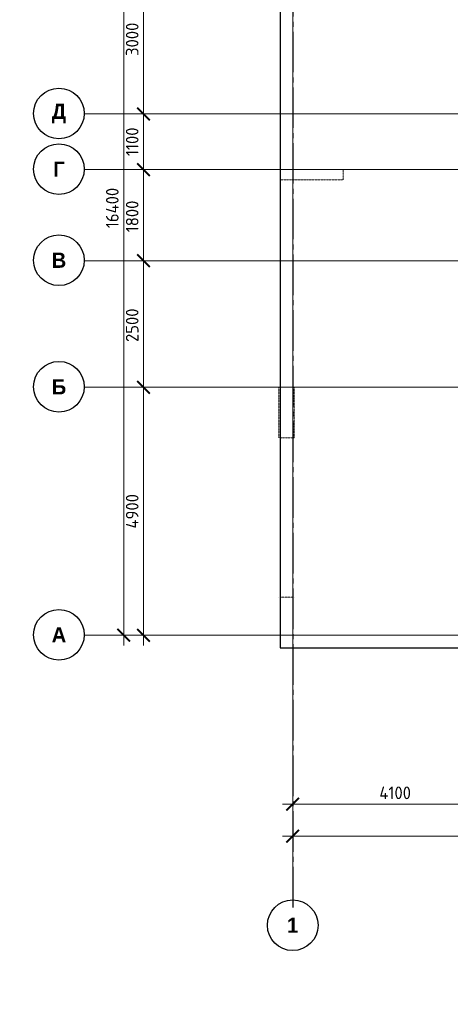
# Model space of a CAD drawing. Header units: millimetres. Extents: x -42044588 to 856694, y -806701 to 941911.
# Tile 192 of 256: x -106764 to -98252, y -289658 to -270205. Entities that reach past the tile are written whole.
import ezdxf

# ---------------------------------------------------------------- set-up
doc = ezdxf.new("R2010")
doc.units = ezdxf.units.MM
for name, pattern in [('______5', [1100, 800, -100, 100, -100]), ('DASHED', [7, 5, -2, 0]), ('осевая', [50.8, 31.75, -6.35, 6.35, -6.35])]:
    doc.linetypes.add(name, pattern=pattern)
doc.layers.add('Колонна_ бетон', color=7, linetype='Continuous', lineweight=50, true_color=0xb4b496)
for name, color, linetype, lineweight in [('Оси', 40, '______5', 18), ('Перекрытие ж_бетон', 1, 'Continuous', 30), ('РАЗМЕРЫ', 1, 'Continuous', 9)]:
    doc.layers.add(name, color=color, linetype=linetype, lineweight=lineweight)
doc.styles.add('Century Gothic', font='GOTHIC.TTF')
doc.styles.add('GOST-2.304_Type-B', font='GOST_Common.ttf')
doc.styles.add('ГОСТ', font='GOST_Common.ttf')
doc.dimstyles.new('СПДС', dxfattribs={"dimscale": 100, "dimtxt": 2.5, "dimasz": 2, "dimexe": 1.25, "dimexo": 0, "dimtad": 1, "dimdec": 0, "dimrnd": 5, "dimtxsty": 'GOST-2.304_Type-B', "dimblk": 'ARCHTICK', "dimcen": 2.5, "dimdle": 2, "dimclrd": 1, "dimclre": 1, "dimclrt": 1, "dimadec": 0, "dimazin": 2, "dimtfac": 0.75, "dimtdec": 0, "dimtmove": 1, "dimatfit": 3, "dimfxl": 0, "dimtolj": 1, "dimarcsym": 0})

# ---------------------------------------------------------------- blocks, each defined once
blk = doc.blocks.new('_ArchTick')
at = {"color": 0, "linetype": 'ByBlock', "const_width": 0.15}
blk.add_lwpolyline([(-0.5, -0.5), (0.5, 0.5)], dxfattribs=at)
blk = doc.blocks.new('*D6709')
at = {"color": 1, "lineweight": -2, "transparency": 16777216}
for p, q in [((-89046, -342901), (-89046, -326101)), ((-89266, -326301), (-88921, -326301)), ((-89046, -342701), (-89171, -342701))]:
    blk.add_line(p, q, dxfattribs=at)
at = {"layer": 'DEFPOINTS', "color": 0, "transparency": 16777216}
for p in [(-89266, -326301), (-89046, -326301), (-89046, -342701)]:
    blk.add_point(p, dxfattribs=at)
at = {"color": 1, "lineweight": -2, "transparency": 16777216, "xscale": 250, "yscale": 250, "zscale": 250}
for p, rotation in [((-89046, -326301), 90), ((-89046, -342701), 270)]:
    blk.add_blockref('_ArchTick', p, dxfattribs=dict(at, rotation=rotation))
at = {"color": 1, "transparency": 16777216, "insert": (-89271, -334259), "char_height": 250, "width": 104166.67, "attachment_point": 5, "rotation": 90, "style": 'GOST-2.304_Type-B'}
blk.add_mtext('\\A1;16400', dxfattribs=at)
blk = doc.blocks.new('*D6710')
at = {"color": 1, "lineweight": -2, "transparency": 16777216}
for p, q in [((-85705, -346670), (-85705, -346545)), ((-38905, -346670), (-38905, -346545)), ((-85905, -346670), (-38705, -346670))]:
    blk.add_line(p, q, dxfattribs=at)
at = {"layer": 'DEFPOINTS', "color": 0, "transparency": 16777216}
for p in [(-85705, -346670), (-38905, -346670), (-38905, -346670)]:
    blk.add_point(p, dxfattribs=at)
at = {"color": 1, "lineweight": -2, "transparency": 16777216, "xscale": 250, "yscale": 250, "zscale": 250, "rotation": 180}
blk.add_blockref('_ArchTick', (-85705, -346670), dxfattribs=at)
at = {"color": 1, "lineweight": -2, "transparency": 16777216, "xscale": 250, "yscale": 250, "zscale": 250}
blk.add_blockref('_ArchTick', (-38905, -346670), dxfattribs=at)
at = {"color": 1, "transparency": 16777216, "insert": (-67487, -346445), "char_height": 250, "width": 104166.67, "attachment_point": 5, "style": 'GOST-2.304_Type-B'}
blk.add_mtext('\\A1;46800', dxfattribs=at)
blk = doc.blocks.new('NSY101')
at = {"color": 0, "linetype": 'ByBlock', "lineweight": -2}
blk.add_circle((0, 0), 50, dxfattribs=at)
blk = doc.blocks.new('СЛОЖНЫЙ_ОБЪЕКТ_23')
at = {"layer": 'Оси', "color": 16, "linetype": 'Continuous', "lineweight": 25, "transparency": 33554687, "xscale": 9.999999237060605, "yscale": 9.999999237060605, "zscale": 9.999999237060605}
blk.add_blockref('NSY101', (-12319, -19997), dxfattribs=at)
at = {"layer": 'Оси', "color": 16, "linetype": 'Continuous', "lineweight": 25, "transparency": 33554687, "insert": (-12319, -19997), "char_height": 300, "width": 460, "attachment_point": 5, "style": 'Century Gothic'}
blk.add_mtext('\\A1;{\\fCentury Gothic|i0|b1;\\H300.000000;\\W1.000000;\\C16;А}\\P', dxfattribs=at)
blk = doc.blocks.new('СЛОЖНЫЙ_ОБЪЕКТ_24')
at = {"layer": 'Оси', "color": 16, "linetype": 'Continuous', "lineweight": 25, "transparency": 33554687, "xscale": 9.999999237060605, "yscale": 9.999999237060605, "zscale": 9.999999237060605}
blk.add_blockref('NSY101', (-12319, -15097), dxfattribs=at)
at = {"layer": 'Оси', "color": 16, "linetype": 'Continuous', "lineweight": 25, "transparency": 33554687, "insert": (-12319, -15097), "char_height": 300, "width": 390, "attachment_point": 5, "style": 'Century Gothic'}
blk.add_mtext('\\A1;{\\fCentury Gothic|i0|b1;\\H300.000000;\\W1.000000;\\C16;Б}\\P', dxfattribs=at)
blk = doc.blocks.new('СЛОЖНЫЙ_ОБЪЕКТ_25')
at = {"layer": 'Оси', "color": 16, "linetype": 'Continuous', "lineweight": 25, "transparency": 33554687, "xscale": 9.999999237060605, "yscale": 9.999999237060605, "zscale": 9.999999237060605}
blk.add_blockref('NSY101', (-12319, -12597), dxfattribs=at)
at = {"layer": 'Оси', "color": 16, "linetype": 'Continuous', "lineweight": 25, "transparency": 33554687, "insert": (-12319, -12597), "char_height": 300, "width": 390, "attachment_point": 5, "style": 'Century Gothic'}
blk.add_mtext('\\A1;{\\fCentury Gothic|i0|b1;\\H300.000000;\\W1.000000;\\C16;В}\\P', dxfattribs=at)
blk = doc.blocks.new('СЛОЖНЫЙ_ОБЪЕКТ_26')
at = {"layer": 'Оси', "color": 16, "linetype": 'Continuous', "lineweight": 25, "transparency": 33554687, "xscale": 9.999999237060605, "yscale": 9.999999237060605, "zscale": 9.999999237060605}
blk.add_blockref('NSY101', (-12319, -10797), dxfattribs=at)
at = {"layer": 'Оси', "color": 16, "linetype": 'Continuous', "lineweight": 25, "transparency": 33554687, "insert": (-12319, -10797), "char_height": 300, "width": 345, "attachment_point": 5, "style": 'Century Gothic'}
blk.add_mtext('\\A1;{\\fCentury Gothic|i0|b1;\\H300.000000;\\W1.000000;\\C16;Г}\\P', dxfattribs=at)
blk = doc.blocks.new('СЛОЖНЫЙ_ОБЪЕКТ_27')
at = {"layer": 'Оси', "color": 16, "linetype": 'Continuous', "lineweight": 25, "transparency": 33554687, "xscale": 9.999999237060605, "yscale": 9.999999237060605, "zscale": 9.999999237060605}
blk.add_blockref('NSY101', (-12319, -9697), dxfattribs=at)
at = {"layer": 'Оси', "color": 16, "linetype": 'Continuous', "lineweight": 25, "transparency": 33554687, "insert": (-12319, -9697), "char_height": 300, "width": 470, "attachment_point": 5, "style": 'Century Gothic'}
blk.add_mtext('\\A1;{\\fCentury Gothic|i0|b1;\\H300.000000;\\W1.000000;\\C16;Д}\\P', dxfattribs=at)
blk = doc.blocks.new('СЛОЖНЫЙ_ОБЪЕКТ_46')
at = {"layer": 'Оси', "color": 16, "linetype": 'Continuous', "lineweight": 25, "transparency": 33554687, "xscale": 9.999999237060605, "yscale": 9.999999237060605, "zscale": 9.999999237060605}
blk.add_blockref('NSY101', (5263, -43009), dxfattribs=at)
at = {"layer": 'Оси', "color": 16, "linetype": 'Continuous', "lineweight": 25, "transparency": 33554687, "insert": (5263, -43009), "char_height": 300, "width": 385, "attachment_point": 5, "style": 'Century Gothic'}
blk.add_mtext('\\A1;{\\fCentury Gothic|i0|b1;\\H300.000000;\\W1.000000;\\C16;1}\\P', dxfattribs=at)
blk = doc.blocks.new('*D6711')
at = {"color": 1, "lineweight": -2, "transparency": 16777216}
for p, q in [((-88653, -342901), (-88653, -337601)), ((-88653, -337801), (-88778, -337801)), ((-88653, -342701), (-88778, -342701))]:
    blk.add_line(p, q, dxfattribs=at)
at = {"layer": 'DEFPOINTS', "color": 0, "transparency": 16777216}
for p in [(-88653, -337801), (-88653, -337801), (-88653, -342701)]:
    blk.add_point(p, dxfattribs=at)
at = {"color": 1, "lineweight": -2, "transparency": 16777216, "xscale": 250, "yscale": 250, "zscale": 250}
for p, rotation in [((-88653, -337801), 90), ((-88653, -342701), 270)]:
    blk.add_blockref('_ArchTick', p, dxfattribs=dict(at, rotation=rotation))
at = {"color": 1, "transparency": 16777216, "insert": (-88878, -340251), "char_height": 250, "width": 83333.33, "attachment_point": 5, "rotation": 90, "style": 'GOST-2.304_Type-B'}
blk.add_mtext('\\A1;4900', dxfattribs=at)
blk = doc.blocks.new('*D6712')
at = {"color": 1, "lineweight": -2, "transparency": 16777216}
for p, q in [((-88653, -338001), (-88653, -335101)), ((-88653, -335301), (-88778, -335301)), ((-88653, -337801), (-88778, -337801))]:
    blk.add_line(p, q, dxfattribs=at)
at = {"layer": 'DEFPOINTS', "color": 0, "transparency": 16777216}
for p in [(-88653, -335301), (-88653, -335301), (-88653, -337801)]:
    blk.add_point(p, dxfattribs=at)
at = {"color": 1, "lineweight": -2, "transparency": 16777216, "xscale": 250, "yscale": 250, "zscale": 250}
for p, rotation in [((-88653, -335301), 90), ((-88653, -337801), 270)]:
    blk.add_blockref('_ArchTick', p, dxfattribs=dict(at, rotation=rotation))
at = {"color": 1, "transparency": 16777216, "insert": (-88878, -336576), "char_height": 250, "width": 83333.33, "attachment_point": 5, "rotation": 90, "style": 'GOST-2.304_Type-B'}
blk.add_mtext('\\A1;2500', dxfattribs=at)
blk = doc.blocks.new('*D6713')
at = {"color": 1, "lineweight": -2, "transparency": 16777216}
for p, q in [((-88653, -335501), (-88653, -333301)), ((-88653, -333501), (-88778, -333501)), ((-88653, -335301), (-88778, -335301))]:
    blk.add_line(p, q, dxfattribs=at)
at = {"layer": 'DEFPOINTS', "color": 0, "transparency": 16777216}
for p in [(-88653, -333501), (-88653, -333501), (-88653, -335301)]:
    blk.add_point(p, dxfattribs=at)
at = {"color": 1, "lineweight": -2, "transparency": 16777216, "xscale": 250, "yscale": 250, "zscale": 250}
for p, rotation in [((-88653, -333501), 90), ((-88653, -335301), 270)]:
    blk.add_blockref('_ArchTick', p, dxfattribs=dict(at, rotation=rotation))
at = {"color": 1, "transparency": 16777216, "insert": (-88878, -334426), "char_height": 250, "width": 83333.33, "attachment_point": 5, "rotation": 90, "style": 'GOST-2.304_Type-B'}
blk.add_mtext('\\A1;1800', dxfattribs=at)
blk = doc.blocks.new('*D6714')
at = {"color": 1, "lineweight": -2, "transparency": 16777216}
for p, q in [((-88653, -333701), (-88653, -332201)), ((-88653, -332401), (-88778, -332401)), ((-88653, -333501), (-88778, -333501))]:
    blk.add_line(p, q, dxfattribs=at)
at = {"layer": 'DEFPOINTS', "color": 0, "transparency": 16777216}
for p in [(-88653, -332401), (-88653, -332401), (-88653, -333501)]:
    blk.add_point(p, dxfattribs=at)
at = {"color": 1, "lineweight": -2, "transparency": 16777216, "xscale": 250, "yscale": 250, "zscale": 250}
for p, rotation in [((-88653, -332401), 90), ((-88653, -333501), 270)]:
    blk.add_blockref('_ArchTick', p, dxfattribs=dict(at, rotation=rotation))
at = {"color": 1, "transparency": 16777216, "insert": (-88878, -332951), "char_height": 250, "width": 83333.33, "attachment_point": 5, "rotation": 90, "style": 'GOST-2.304_Type-B'}
blk.add_mtext('\\A1;1100', dxfattribs=at)
blk = doc.blocks.new('*D6715')
at = {"color": 1, "lineweight": -2, "transparency": 16777216}
for p, q in [((-88653, -332601), (-88653, -329201)), ((-88653, -329401), (-88778, -329401)), ((-88653, -332401), (-88778, -332401))]:
    blk.add_line(p, q, dxfattribs=at)
at = {"layer": 'DEFPOINTS', "color": 0, "transparency": 16777216}
for p in [(-88653, -329401), (-88653, -329401), (-88653, -332401)]:
    blk.add_point(p, dxfattribs=at)
at = {"color": 1, "lineweight": -2, "transparency": 16777216, "xscale": 250, "yscale": 250, "zscale": 250}
for p, rotation in [((-88653, -329401), 90), ((-88653, -332401), 270)]:
    blk.add_blockref('_ArchTick', p, dxfattribs=dict(at, rotation=rotation))
at = {"color": 1, "transparency": 16777216, "insert": (-88878, -330926), "char_height": 250, "width": 83333.33, "attachment_point": 5, "rotation": 90, "style": 'GOST-2.304_Type-B'}
blk.add_mtext('\\A1;3000', dxfattribs=at)
blk = doc.blocks.new('*D6717')
at = {"color": 1, "lineweight": -2, "transparency": 16777216}
for p, q in [((-85905, -346039), (-81405, -346039)), ((-85705, -346039), (-85705, -345914)), ((-81605, -346039), (-81605, -345914))]:
    blk.add_line(p, q, dxfattribs=at)
at = {"layer": 'DEFPOINTS', "color": 0, "transparency": 16777216}
for p in [(-85705, -346039), (-81605, -346039), (-81605, -346039)]:
    blk.add_point(p, dxfattribs=at)
at = {"color": 1, "lineweight": -2, "transparency": 16777216, "xscale": 250, "yscale": 250, "zscale": 250, "rotation": 180}
blk.add_blockref('_ArchTick', (-85705, -346039), dxfattribs=at)
at = {"color": 1, "lineweight": -2, "transparency": 16777216, "xscale": 250, "yscale": 250, "zscale": 250}
blk.add_blockref('_ArchTick', (-81605, -346039), dxfattribs=at)
at = {"color": 1, "transparency": 16777216, "insert": (-83680, -345814), "char_height": 250, "width": 83333.33, "attachment_point": 5, "style": 'GOST-2.304_Type-B'}
blk.add_mtext('\\A1;4100', dxfattribs=at)
blk = doc.blocks.new('подложка стн 1-го этажа')
at = {"layer": 'Колонна_ бетон', "color": 252, "linetype": 'DASHED', "lineweight": 0, "ltscale": 0.5, "true_color": 0x939598, "transparency": 33554687}
for p, q in [((7794, 18712, -200), (7794, 18912, -200)), ((7794, 18912, -200), (7794, 18912, -200)), ((9044, 18912, -200), (7794, 18912, -200)), ((9044, 18912, -200), (9044, 18912, -200)), ((9044, 18712, -200), (9044, 18912, -200)), ((9044, 18712, -200), (7794, 18712, -200)), ((7794, 18712, -200), (7794, 18712, -200)), ((9044, 18712, -200), (9044, 18712, -200)), ((7769, 14612, -200), (7769, 14612, -200)), ((7769, 14612, -200), (8069, 14612, -200)), ((7769, 13612, -200), (7769, 14612, -200)), ((8069, 14612, -200), (8069, 14612, -200)), ((8069, 13612, -200), (8069, 14612, -200)), ((7769, 13612, -200), (7769, 13612, -200)), ((7769, 13612, -200), (8069, 13612, -200)), ((8069, 13612, -200), (8069, 13612, -200)), ((7769, 10462, -560), (7769, 10462, -560)), ((7794, 10462, -560), (8044, 10462, -560)), ((7794, 9462, -560), (7794, 10462, -560)), ((8044, 9462, -560), (8044, 10462, -560)), ((8069, 10462, -560), (8069, 10462, -560)), ((7794, 9462, -560), (7794, 9462, -560)), ((7794, 9462, -560), (8046, 9462, -560)), ((8046, 9462, -560), (8046, 9462, -560))]:
    blk.add_line(p, q, dxfattribs=at)
blk = doc.blocks.new('оси блок 2')
at = {"layer": 'Оси', "color": 16, "linetype": 'осевая', "lineweight": 0, "ltscale": 0.25, "transparency": 33554687}
for p, q in [((-85704.7, -322543), (-85704.7, -347930)), ((-89822.3, -332401.3), (-37238.5, -332401.3)), ((-89822.3, -333501.3), (-37238.5, -333501.3)), ((-89822.3, -335301.3), (-37238.5, -335301.3)), ((-89822.3, -337801.3), (-37238.5, -337801.3)), ((-89822.3, -342701.3), (-37238.5, -342701.3))]:
    blk.add_line(p, q, dxfattribs=at)
at = {"layer": 'Оси', "color": 16, "linetype": 'Continuous', "lineweight": 25, "transparency": 33554687}
for name, p in [('СЛОЖНЫЙ_ОБЪЕКТ_27', (-78007.2, -322694.4)), ('СЛОЖНЫЙ_ОБЪЕКТ_26', (-78007.2, -322694.4)), ('СЛОЖНЫЙ_ОБЪЕКТ_25', (-78007.2, -322694.4)), ('СЛОЖНЫЙ_ОБЪЕКТ_24', (-78007.2, -322694.4)), ('СЛОЖНЫЙ_ОБЪЕКТ_23', (-78007.2, -322694.4)), ('СЛОЖНЫЙ_ОБЪЕКТ_46', (-90967.7, -305420.5))]:
    blk.add_blockref(name, p, dxfattribs=at)
for base, p1, p2, picture, middle in [((-89046, -326301.3), (-89046, -342701.3), (-89266.1, -326301.3), '*D6709', (-89046, -334259)), ((-88653.5, -329401.3), (-88653.5, -332401.3), (-88653.5, -329401.3), '*D6715', (-88653.5, -330926.5)), ((-88653.5, -332401.3), (-88653.5, -333501.3), (-88653.5, -332401.3), '*D6714', (-88653.5, -332951.3)), ((-88653.5, -333501.3), (-88653.5, -335301.3), (-88653.5, -333501.3), '*D6713', (-88653.5, -334426.5)), ((-88653.5, -335301.3), (-88653.5, -337801.3), (-88653.5, -335301.3), '*D6712', (-88653.5, -336576.5)), ((-88653.5, -337801.3), (-88653.5, -342701.3), (-88653.5, -337801.3), '*D6711', (-88653.5, -340251.3))]:
    dim = blk.add_linear_dim(base=base, p1=p1, p2=p2, angle=90, dimstyle='СПДС', override={"dimgap": 1})
    dim.commit()
    dim.dimension.update_dxf_attribs({"geometry": picture, "text_midpoint": middle, "dimtype": 160})
for base, p1, p2, picture, middle in [((-81604.7, -346038.9), (-85704.7, -346038.9), (-81604.7, -346038.9), '*D6717', (-83679.9, -346038.9)), ((-38904.7, -346670.2), (-85704.7, -346670.2), (-38904.7, -346670.2), '*D6710', (-67487.3, -346670.2))]:
    dim = blk.add_linear_dim(base=base, p1=p1, p2=p2, dimstyle='СПДС', override={"dimgap": 1})
    dim.commit()
    dim.dimension.update_dxf_attribs({"geometry": picture, "text_midpoint": middle, "dimtype": 160})

msp = doc.modelspace()

# ---------------------------------------------------------------- linework, layer by layer
at = {"layer": 'Оси', "color": 16, "linetype": '______5', "lineweight": 25, "transparency": 33554687}
msp.add_line((-101366.405, -263844.124, -360), (-101366.405, -287834.124, -360), dxfattribs=at)
at = {"layer": 'Перекрытие ж_бетон', "elevation": -360}
for points in [[(-84506.405, -265717.403), (-87606.405, -265717.403), (-87606.405, -265717.403), (-90956.405, -265717.403), (-90956.405, -265717.403), (-101616.405, -265717.403), (-101616.405, -282617.402)], [(-101616.405, -282617.402), (-92766.32, -282617.402)]]:
    msp.add_lwpolyline(points, dxfattribs=at)

# ---------------------------------------------------------------- block references
msp.add_blockref('подложка стн 1-го этажа', (-109410.328, -292079.197, 200))
at = {"layer": 'РАЗМЕРЫ'}
msp.add_blockref('оси блок 2', (-15661.687, 60333.919, -360), dxfattribs=at)

# ---------------------------------------------------------------- texts
at = {"ltscale": 100, "insert": (-134257.524, -279325.968), "char_height": 250, "attachment_point": 1, "style": 'ГОСТ'}
msp.add_mtext_dynamic_manual_height_columns('\\pi1250,t1750;1.^IПроизводство работ вести в строгом соответствии с требованиями СП 70.13330.2012 "Несущие и ограждающие конструкции" и проектом производства работ.{\\H1.83333x; }\\P2.^IПеред бетонированием арматуру и основание, на которую укладывается бетонная смесь, очистить от {\\H1.55556x; }ржавчины и грязи. {\\H1.64815x; }\\P3.^IБетонирование вести слоем на всю толщину  плит. Захватки при бетонировании должны быть отсечены {\\H1.61728x; }вертикальными швами. Бетон применять класса В25. Заполнителем для бетона служит щебень твердых пород, {\\H1.62757x; }наибольшая фракция щебня не должна превышать 40мм.{\\H1.62414x; }\\P4.^IВ процессе бетонирования обеспечить соблюдение защитных слоев и мест положения рабочей арматуры {\\H1.62529x; }согласно проекту. Материал фиксаторов для нижней арматуры фундаментных плит выбирается проектом производства {\\H1.6249x; }работ, исходя из конкретных возможностей строительной организации.{\\H1.62503x; }\\P5.^IПроектом принято соединение рабочих стержней арматуры монолитной плиты внахлестку (без сварки). {\\H1.72499x; }\\P6.^IСварные арматурные каркасы изготовить на заводе-изготовители. {\\H1.67917x; }\\P7.^IКрестообразные соединения стержней арматуры 1-го и 2-го рядов, а также 3-го и 4-го рядов между собой {\\H1.60694x; }выполнить вязкой отожженной проволокой диаметром 2,0-3,0 мм. Допускается применение специальных соединительных {\\H1.63102x; }элементов - пластмассовых или проволочных фиксаторов. Соединение арматуры допускается предусматривать не во всех {\\H1.62299x; }местах пересечения стержней арматуры. При этом должны быть связаны вязальной проволокой все пересечения стержней {\\H1.62567x; }в 2-х крайних рядах по периметру плит, остальные узлы могут быть соединены через узел в шахматном порядке (схему {\\H1.72478x; }вязки стержней см. на данном листе).{\\H1.77924x; }', width=18954.38214, gutter_width=12.5, heights=[0], dxfattribs=at)

doc.saveas('drawing.dxf')
